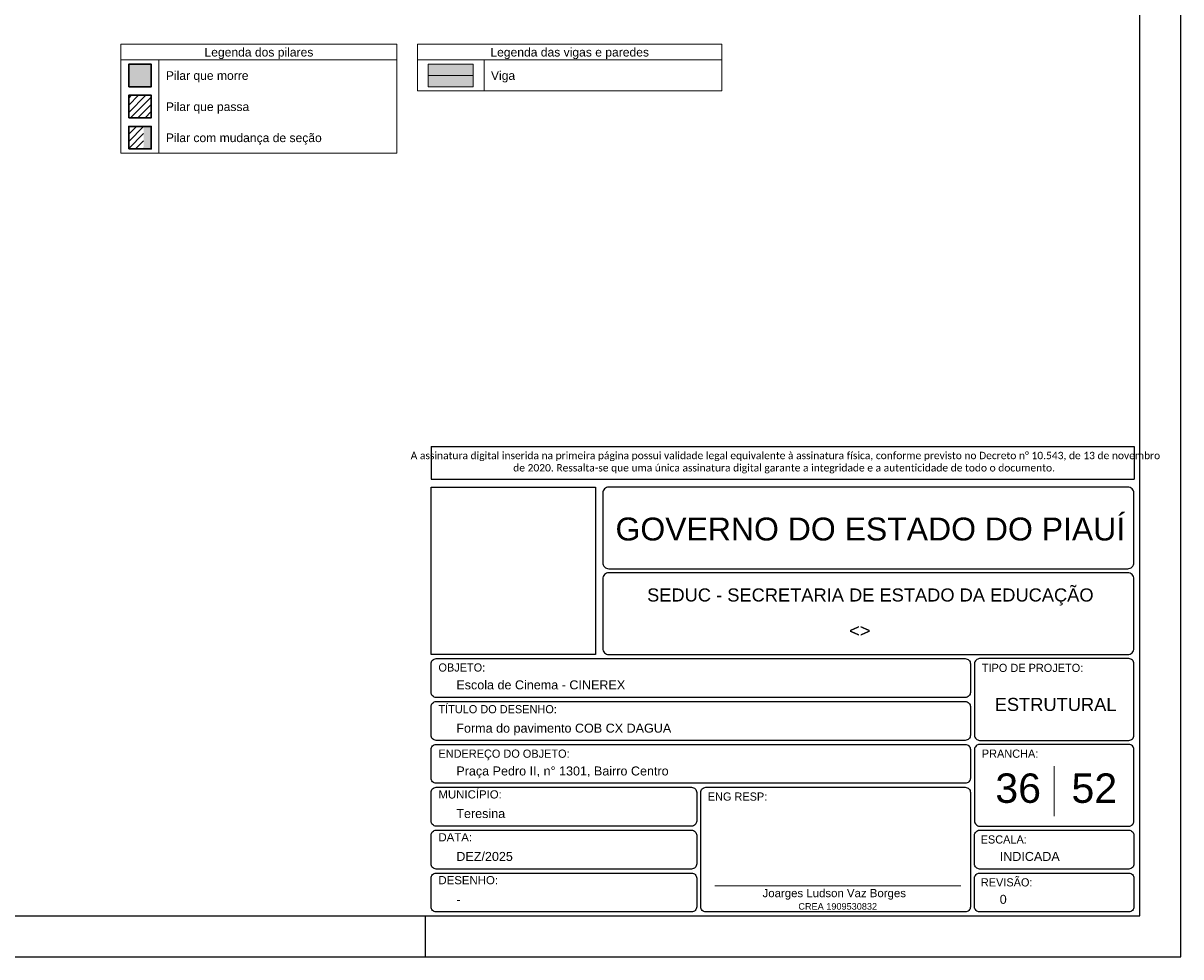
# Model space of a CAD drawing. Header units: millimetres. Extents: x 0 to 119, y 0 to 84.
# Tile 29 of 38: x 91 to 119, y 0 to 23. Entities that reach past the tile are written whole.
import ezdxf

# ---------------------------------------------------------------- set-up
doc = ezdxf.new("R2010")
doc.units = ezdxf.units.MM
doc.header["$MEASUREMENT"] = 0
doc.linetypes.add('NULL', pattern=[0])
doc.layers.get('0').update_dxf_attribs({"lineweight": 18})
for name, color, linetype, lineweight in [('FO-Eixos', 5, 'Continuous', 5), ('FO-Hachura pilar que morre', 106, 'Continuous', 5), ('FO-Hachura pilar que passa', 19, 'Continuous', 5), ('FO-Hachura viga', 43, 'Continuous', 5), ('FO-Pilares', 4, 'Continuous', 30), ('FO-Textos das vigas', 7, 'Continuous', 5), ('FO-Vigas', 1, 'Continuous', 20), ('Nível 1', 7, 'Continuous', 0), ('Textos', 7, 'Continuous', 9)]:
    doc.layers.add(name, color=color, linetype=linetype, lineweight=lineweight)
for name, color, linetype in [('Pena 01', 1, 'Continuous'), ('SEDUC_MARF', 1, 'Continuous'), ('SEDUC_MARGG', 7, 'Continuous'), ('SEDUC_TXT01', 1, 'Continuous'), ('SEDUC_TXT02', 2, 'Continuous'), ('SEDUC_TXT05', 5, 'Continuous')]:
    doc.layers.add(name, color=color, linetype=linetype)
doc.styles.add('Arial', font='txt')
doc.styles.add('Calibri', font='txt')
doc.styles.add('TwCenMT', font='txt')

msp = doc.modelspace()

# ---------------------------------------------------------------- hatches: boundary and pattern name
at = {"layer": 'FO-Hachura pilar que morre', "linetype": 'Continuous'}
for points in [[(93.1483, 21.3014), (93.1483, 21.8521), (93.6989, 21.8521), (93.6989, 21.3014), (93.1483, 21.3014)], [(93.5145, 19.7764), (93.5145, 20.3271), (93.6989, 20.3271), (93.6989, 19.7764), (93.5145, 19.7764)]]:
    msp.add_hatch(color=106, dxfattribs=at).paths.add_polyline_path(points)
at = {"layer": 'FO-Hachura pilar que passa', "linetype": 'Continuous'}
h = msp.add_hatch(dxfattribs=at)
h.set_pattern_fill('ANSI31', color=19, style=0)
h.paths.add_polyline_path([(93.1483, 20.5389), (93.1483, 21.0896), (93.6989, 21.0896), (93.6989, 20.5389), (93.1483, 20.5389)])
h = msp.add_hatch(dxfattribs=at)
h.set_pattern_fill('ANSI31', color=19, style=0)
h.paths.add_polyline_path([(93.1483, 19.7764), (93.1483, 20.3271), (93.5145, 20.3271), (93.5145, 19.7764), (93.1483, 19.7764)])
at = {"layer": 'FO-Hachura viga', "linetype": 'Continuous'}
msp.add_hatch(color=43, dxfattribs=at).paths.add_polyline_path([(100.4788, 21.3014), (100.4788, 21.8521), (101.5802, 21.8521), (101.5802, 21.3014), (100.4788, 21.3014)])

# ---------------------------------------------------------------- linework, layer by layer
msp.add_line((107.4964, 1.7423), (113.5173, 1.7423))
at = {"layer": 'FO-Eixos'}
msp.add_line((100.4788, 21.5767), (101.5802, 21.5767), dxfattribs=at)
at = {"layer": 'FO-Pilares'}
for points in [[(93.1483, 21.3014), (93.1483, 21.8521), (93.6989, 21.8521), (93.6989, 21.3014), (93.1483, 21.3014)], [(93.1483, 20.5389), (93.1483, 21.0896), (93.6989, 21.0896), (93.6989, 20.5389), (93.1483, 20.5389)], [(93.1483, 19.7764), (93.1483, 20.3271), (93.6989, 20.3271), (93.6989, 19.7764), (93.1483, 19.7764)]]:
    msp.add_lwpolyline(points, close=True, dxfattribs=at)
at = {"layer": 'FO-Textos das vigas'}
for p, q in [((92.9576, 22.3425), (99.7141, 22.3425)), ((92.9576, 22.3425), (92.9576, 19.6738)), ((99.7141, 22.3425), (99.7141, 19.6738)), ((100.2141, 22.3425), (107.6694, 22.3425)), ((100.2141, 22.3425), (100.2141, 21.1987)), ((107.6694, 22.3425), (107.6694, 21.1987)), ((92.9576, 21.9612), (99.7141, 21.9612)), ((93.8896, 21.9612), (93.8896, 19.6738)), ((100.2141, 21.9612), (107.6694, 21.9612)), ((101.8449, 21.9612), (101.8449, 21.1987)), ((100.2141, 21.1987), (107.6694, 21.1987)), ((92.9576, 19.6738), (99.7141, 19.6738))]:
    msp.add_line(p, q, dxfattribs=at)
at = {"layer": 'FO-Vigas'}
msp.add_lwpolyline([(100.4788, 21.3014), (100.4788, 21.8521), (101.5802, 21.8521), (101.5802, 21.3014), (100.4788, 21.3014)], close=True, dxfattribs=at)
at = {"layer": 'Nível 1'}
msp.add_line((115.8, 4.6717), (115.8, 3.4409), dxfattribs=at)
at = {"layer": 'Pena 01'}
for p, q in [((100.55, 12.4952), (117.7575, 12.4952)), ((100.55, 12.4952), (100.55, 11.6972)), ((117.7575, 12.4952), (117.7575, 11.6972)), ((100.55, 11.6972), (117.7575, 11.6972))]:
    msp.add_line(p, q, dxfattribs=at)
at = {"layer": 'SEDUC_MARF'}
msp.add_line((100.4015, 1), (100.4015, 0), dxfattribs=at)
for points in [[(118.9, 84.1), (0, 84.1), (0, 0), (118.9, 0)], [(100.55, 11.4972), (104.5747, 11.4972), (104.5747, 7.4), (100.55, 7.4)]]:
    msp.add_lwpolyline(points, close=True, dxfattribs=at)
for points in [[(104.9, 9.5), (117.6, 9.5, 0.4142136), (117.75, 9.65), (117.75, 9.65), (117.75, 11.35, 0.4142136), (117.6, 11.5), (117.6, 11.5), (104.9, 11.5, 0.4142136), (104.75, 11.35), (104.75, 11.35), (104.75, 9.65, 0.4142136), (104.9, 9.5), (104.9, 9.5)], [(104.9, 7.4), (117.6, 7.4, 0.4142136), (117.75, 7.55), (117.75, 7.55), (117.75, 9.25, 0.4142136), (117.6, 9.4), (117.6, 9.4), (104.9, 9.4, 0.4142136), (104.75, 9.25), (104.75, 9.25), (104.75, 7.55, 0.4142136), (104.9, 7.4), (104.9, 7.4)], [(100.675, 7.3), (113.625, 7.3, -0.4142136), (113.75, 7.175), (113.75, 7.175), (113.75, 6.475, -0.4142136), (113.625, 6.35), (113.625, 6.35), (100.675, 6.35, -0.4142136), (100.55, 6.475), (100.55, 6.475), (100.55, 7.175, -0.4142136), (100.675, 7.3), (100.675, 7.3)], [(113.975, 5.3), (117.625, 5.3, 0.4142136), (117.75, 5.425), (117.75, 5.425), (117.75, 7.175, 0.4142136), (117.625, 7.3), (117.625, 7.3), (113.975, 7.3, 0.4142136), (113.85, 7.175), (113.85, 7.175), (113.85, 5.425, 0.4142136), (113.975, 5.3), (113.975, 5.3)], [(100.675, 6.25), (113.625, 6.25, -0.4142136), (113.75, 6.125), (113.75, 6.125), (113.75, 5.425, -0.4142136), (113.625, 5.3), (113.625, 5.3), (100.675, 5.3, -0.4142136), (100.55, 5.425), (100.55, 5.425), (100.55, 6.125, -0.4142136), (100.675, 6.25), (100.675, 6.25)], [(100.675, 5.2), (113.625, 5.2, -0.4142136), (113.75, 5.075), (113.75, 5.075), (113.75, 4.375, -0.4142136), (113.625, 4.25), (113.625, 4.25), (100.675, 4.25, -0.4142136), (100.55, 4.375), (100.55, 4.375), (100.55, 5.075, -0.4142136), (100.675, 5.2), (100.675, 5.2)], [(113.975, 3.2), (117.625, 3.2, 0.4142136), (117.75, 3.325), (117.75, 3.325), (117.75, 5.075, 0.4142136), (117.625, 5.2), (117.625, 5.2), (113.975, 5.2, 0.4142136), (113.85, 5.075), (113.85, 5.075), (113.85, 3.325, 0.4142136), (113.975, 3.2), (113.975, 3.2)], [(100.675, 4.15), (106.925, 4.15, -0.4142136), (107.05, 4.025), (107.05, 4.025), (107.05, 3.325, -0.4142136), (106.925, 3.2), (106.925, 3.2), (100.675, 3.2, -0.4142136), (100.55, 3.325), (100.55, 3.325), (100.55, 4.025, -0.4142136), (100.675, 4.15), (100.675, 4.15)], [(107.275, 4.15), (113.625, 4.15, -0.4142136), (113.75, 4.025), (113.75, 4.025), (113.75, 1.225, -0.4142136), (113.625, 1.1), (113.625, 1.1), (107.275, 1.1, -0.4142136), (107.15, 1.225), (107.15, 1.225), (107.15, 4.025, -0.4142136), (107.275, 4.15), (107.275, 4.15)], [(100.675, 3.1), (106.925, 3.1, -0.4142136), (107.05, 2.975), (107.05, 2.975), (107.05, 2.275, -0.4142136), (106.925, 2.15), (106.925, 2.15), (100.675, 2.15, -0.4142136), (100.55, 2.275), (100.55, 2.275), (100.55, 2.975, -0.4142136), (100.675, 3.1), (100.675, 3.1)], [(113.975, 3.1), (117.625, 3.1, -0.4142136), (117.75, 2.975), (117.75, 2.975), (117.75, 2.275, -0.4142136), (117.625, 2.15), (117.625, 2.15), (113.975, 2.15, -0.4142136), (113.85, 2.275), (113.85, 2.275), (113.85, 2.975, -0.4142136), (113.975, 3.1), (113.975, 3.1)], [(100.675, 2.05), (106.925, 2.05, -0.4142136), (107.05, 1.925), (107.05, 1.925), (107.05, 1.225, -0.4142136), (106.925, 1.1), (106.925, 1.1), (100.675, 1.1, -0.4142136), (100.55, 1.225), (100.55, 1.225), (100.55, 1.925, -0.4142136), (100.675, 2.05), (100.675, 2.05)], [(113.975, 2.05), (117.625, 2.05, -0.4142136), (117.75, 1.925), (117.75, 1.925), (117.75, 1.225, -0.4142136), (117.625, 1.1), (117.625, 1.1), (113.975, 1.1, -0.4142136), (113.85, 1.225), (113.85, 1.225), (113.85, 1.925, -0.4142136), (113.975, 2.05), (113.975, 2.05)]]:
    msp.add_lwpolyline(points, format="xyb", dxfattribs=at)
at = {"layer": 'SEDUC_MARGG'}
msp.add_lwpolyline([(2.5, 1), (117.9, 1), (117.9, 83.1), (2.5, 83.1), (2.5, 1)], dxfattribs=at)

# ---------------------------------------------------------------- texts
at = {"layer": 'FO-Textos das vigas', "linetype": 'NULL', "char_height": 0.2118, "line_spacing_factor": 0.798, "style": 'Arial'}
for s, insert, width, attachment_point in [('Legenda dos pilares', (96.3356, 21.9762), 5.223965, 8), ('Legenda das vigas e paredes', (103.9416, 21.9762), 7.610234, 8), ('Pilar que morre', (94.0586, 21.4042), 3.964844, 7), ('Viga', (102.0146, 21.4042), 1.16085, 7), ('Pilar que passa', (94.0586, 20.6412), 3.997979, 7), ('Pilar com mudança de seção', (94.0586, 19.8792), 7.479395, 7)]:
    msp.add_mtext(s, dxfattribs=dict(at, insert=insert, width=width, attachment_point=attachment_point))
at = {"layer": 'Pena 01', "color": 3, "linetype": 'NULL', "insert": (109.1898, 12.0983), "char_height": 0.1803712, "width": 18.645941, "attachment_point": 5, "style": 'Calibri'}
msp.add_mtext(' A assinatura digital inserida na primeira página possui validade legal equivalente à assinatura física, conforme previsto no Decreto n%%d 10.543, de 13 de novembro de 2020. Ressalta-se que uma única assinatura digital garante a integridade e a autenticidade de todo o documento.', dxfattribs=at)
at = {"layer": 'SEDUC_TXT01', "linetype": 'NULL', "char_height": 0.2, "width": 17.8054, "attachment_point": 1}
for s, insert, style in [('OBJETO:', (100.7294, 7.1834), 'TwCenMT'), ('TIPO DE PROJETO:', (114.0294, 7.1739), 'TwCenMT'), ('TÍTULO DO DESENHO:', (100.7294, 6.1626), 'TwCenMT'), ('ENDEREÇO DO OBJETO:', (100.7294, 5.0739), 'TwCenMT'), ('PRANCHA:', (114.0294, 5.0739), 'TwCenMT'), ('MUNICÍPIO:', (100.7288, 4.0771), 'Arial'), ('ENG RESP:', (107.3208, 4.0239), 'TwCenMT'), ('DATA:', (100.7288, 3.0271), 'Arial'), ('ESCALA:', (114.0004, 2.9739), 'TwCenMT'), ('DESENHO:', (100.7288, 1.9771), 'Arial'), ('REVISÃO:', (114.0054, 1.9239), 'TwCenMT')]:
    msp.add_mtext(s, dxfattribs=dict(at, insert=insert, style=style))
at = {"layer": 'SEDUC_TXT02', "linetype": 'NULL', "attachment_point": 8, "line_spacing_factor": 0.9, "style": 'Arial'}
for s, insert, char_height, width in [('SEDUC - SECRETARIA DE ESTADO DA EDUCAÇÃO ', (111.3, 8.6), 0.32, 21.758945), ('Joarges Ludson Vaz Borges', (110.4173, 1.4), 0.2, 7.035547), ('CREA 1909530832', (110.5015, 1.1528), 0.16, 3.791777)]:
    msp.add_mtext(s, dxfattribs=dict(at, insert=insert, char_height=char_height, width=width))
at = {"layer": 'SEDUC_TXT05', "linetype": 'NULL', "insert": (111.3, 10.1848), "char_height": 0.56, "width": 24.876973, "attachment_point": 8, "line_spacing_factor": 0.9, "style": 'Arial'}
msp.add_mtext('GOVERNO DO ESTADO DO PIAUÍ', dxfattribs=at)
at = {"layer": 'Textos', "linetype": 'NULL', "line_spacing_factor": 0.9, "style": 'Arial'}
for s, insert, char_height, width, attachment_point in [('<>', (111.0425, 7.8271), 0.32, 1.067813, 8), ('Escola de Cinema - CINEREX', (101.1671, 6.545), 0.22, 8.109531, 7), ('ESTRUTURAL', (115.8344, 6.0142), 0.32, 5.907383, 8), ('Forma do pavimento COB CX DAGUA', (101.1671, 5.4224), 0.22, 10.31002, 7), ('Praça Pedro II, n%%d 1301, Bairro Centro', (101.1671, 4.3724), 0.22, 10.164414, 7), ('36', (114.9181, 3.7594), 0.72, 2.264609, 8), ('52', (116.7818, 3.7594), 0.72, 2.264609, 8), ('Teresina', (101.1671, 3.395), 0.22, 2.374375, 7), ('DEZ/2025', (101.1671, 2.345), 0.22, 2.741465, 7), ('INDICADA', (114.4671, 2.345), 0.22, 2.906992, 7), ('-', (101.1671, 1.295), 0.22, 0.239805, 7), ('0', (114.4671, 1.295), 0.22, 0.373691, 7)]:
    msp.add_mtext(s, dxfattribs=dict(at, insert=insert, char_height=char_height, width=width, attachment_point=attachment_point))

doc.saveas('drawing.dxf')
